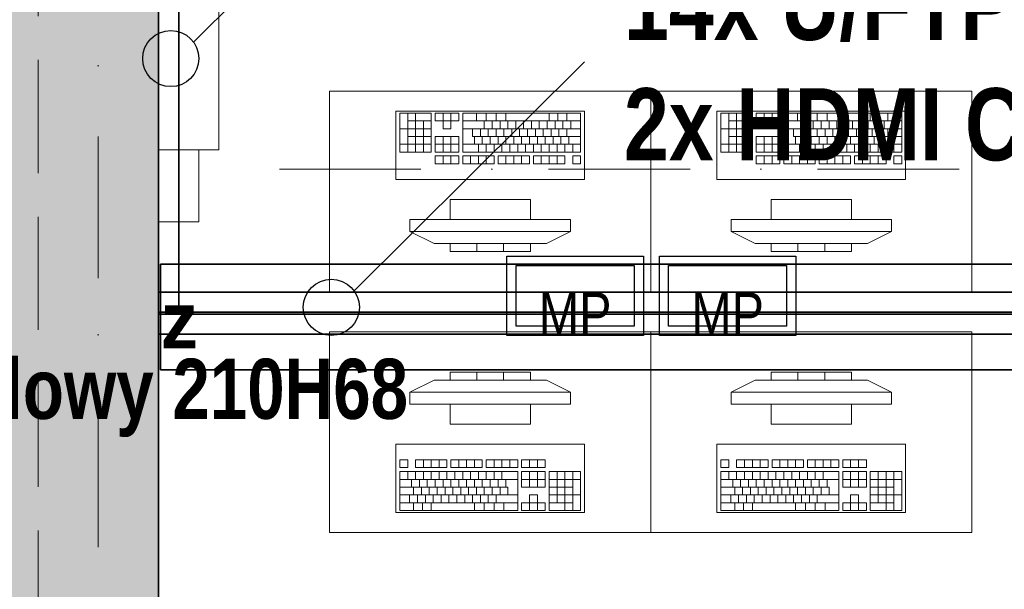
# Model space of a CAD drawing. Header units: millimetres. Extents: x 82175 to 237000, y 24756 to 471700.
# Tile 187 of 256: x 95274 to 97727, y 382323 to 383742. Entities that reach past the tile are written whole.
import ezdxf
from ezdxf.lldxf.tags import DXFTag

# ---------------------------------------------------------------- set-up
doc = ezdxf.new("R2010")
doc.units = ezdxf.units.MM
doc.linetypes.add('Krawędzie ukryte', pattern=[3.912222, 2.822222, -1.09])
doc.linetypes.add('Kropki i Kreski', pattern=[6.702778, 3.527778, -1.763889, 0, -1.411111])
for name, color, linetype, lineweight in [('!! kanał podpoaraperowy z gniazdami', 6, 'Continuous', 35), ('#_EL - opis', 7, 'Continuous', 20), ('\xa0♦elektryczne', 1, 'Continuous', 30), ('\xa0♦IT - opis', 3, 'SOLID', 30)]:
    doc.layers.add(name, color=color, linetype=linetype, lineweight=lineweight)
for name, color, linetype in [('#EL - Teletechnika', 3, 'Continuous'), ('2D - Ogólne', 8, 'Continuous'), ('2D - Rysunki i Obrazki', 8, 'Continuous'), ('Konstrukcja - Siatka mod', 8, 'Continuous'), ('Konstrukcja - Stropy', 8, 'Continuous'), ('Konstrukcja - Ściany zewnętrzne', 8, 'Continuous'), ('Wnętrze - Umeblowanie', 8, 'Continuous')]:
    doc.layers.add(name, color=color, linetype=linetype)
doc.styles.add('OP_100', font='ARIALN.TTF', dxfattribs={"width": 0.8, "height": 20})
doc.styles.get("Standard").update_dxf_attribs({"font": 'arial.ttf'})
doc.styles.add('STYL_AUTOMATYCZNY_11', font='txt')
tags = doc.linetypes.add('SOLID', pattern=[10, 10, 0]).pattern_tags.tags
tags[6:7] = [DXFTag(74, 4), DXFTag(75, 0), DXFTag(340, '0'), DXFTag(46, 0.0), DXFTag(50, 0.0), DXFTag(44, 0.0), DXFTag(45, 0.0)]
tags[4:5] = [DXFTag(74, 4), DXFTag(75, 0), DXFTag(340, '0'), DXFTag(46, 0.0), DXFTag(50, 0.0), DXFTag(44, 0.0), DXFTag(45, 0.0)]

# ---------------------------------------------------------------- blocks, each defined once
blk = doc.blocks.new('MP1')
at = {"layer": '#EL - Teletechnika', "color": 1, "lineweight": 30}
blk.add_lwpolyline([(170, 0), (-170, 0), (-170, 197.2), (170, 197.2)], close=True, dxfattribs=at)
at = {"layer": '#EL - Teletechnika', "color": 7, "lineweight": 30}
blk.add_lwpolyline([(147.2, 22.8), (-147.2, 22.8), (-147.2, 174.4), (147.2, 174.4)], close=True, dxfattribs=at)
at = {"layer": '#EL - Teletechnika', "color": 1, "insert": (0, 54.2), "char_height": 12.023, "attachment_point": 5, "line_spacing_factor": 0.4}
blk.add_mtext('\\fArial Narrow|b0|i0;{\\H8.7679950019x;\\A1;MP}\\A1;\\fTahoma|b1|i0|c238;\\P', dxfattribs=at)

msp = doc.modelspace()

# ---------------------------------------------------------------- hatches: boundary and pattern name
at = {"layer": 'Konstrukcja - Ściany zewnętrzne', "linetype": 'Continuous', "lineweight": 13}
msp.add_hatch(color=8, dxfattribs=at).paths.add_polyline_path([(95620, 373701), (95620, 386231), (95120, 386231), (95120, 373701)])

# ---------------------------------------------------------------- linework, layer by layer
at = {"layer": '!! kanał podpoaraperowy z gniazdami'}
for points in [[(95620.3, 384527.6), (95620.3, 383013.6), (95670.3, 383013.6), (95670.3, 384527.6)], [(101147.6, 383063.6), (95620.3, 383063.6), (95620.3, 383013.6), (101147.6, 383013.6)], [(101147.6, 383008.6), (95620.3, 383008.6), (95620.3, 382958.6), (101147.6, 382958.6)]]:
    msp.add_lwpolyline(points, close=True, dxfattribs=at)
at = {"layer": '2D - Ogólne', "color": 8, "linetype": 'Kropki i Kreski', "lineweight": 15, "ltscale": 100}
msp.add_line((95921.2, 383370.2), (100702.6, 383370.2), dxfattribs=at)
at = {"layer": '2D - Rysunki i Obrazki', "color": 8, "linetype": 'Continuous', "lineweight": 35, "ltscale": 100}
for p, q in [((101118.1, 383133.2), (95625.2, 383133.2)), ((95625.2, 383133.2), (95625.2, 382869.7)), ((95625.2, 382869.7), (101118.1, 382869.7))]:
    msp.add_line(p, q, dxfattribs=at)
at = {"layer": 'Konstrukcja - Siatka mod', "color": 8, "linetype": 'Kropki i Kreski', "lineweight": 13, "ltscale": 100}
msp.add_line((95470, 372372.2), (95470, 389337), dxfattribs=at)
at = {"layer": 'Konstrukcja - Stropy', "color": 8, "linetype": 'Continuous', "lineweight": 13, "ltscale": 100, "flags": 128}
msp.add_lwpolyline([(122160, 386231), (95620, 386231), (95620, 383629.8), (95620, 380812.4), (95620, 378499), (95620, 373751), (107140, 373751), (107140, 378801), (110440, 378801), (110440, 373751), (122160, 373751)], close=True, dxfattribs=at)
at = {"layer": 'Konstrukcja - Ściany zewnętrzne', "color": 8, "linetype": 'Krawędzie ukryte', "lineweight": 20, "ltscale": 100, "flags": 128}
for points in [[(95320, 386381), (95320, 373701)], [(95620, 373766), (95620, 386231)]]:
    msp.add_lwpolyline(points, dxfattribs=at)
at = {"layer": 'Konstrukcja - Ściany zewnętrzne', "color": 8, "linetype": 'Continuous', "lineweight": 35, "ltscale": 100, "flags": 128}
msp.add_lwpolyline([(95620, 373499), (95620, 386231)], dxfattribs=at)
at = {"layer": 'Wnętrze - Umeblowanie', "color": 8, "linetype": 'Continuous', "lineweight": 13, "ltscale": 100}
for p, q in [((96299.5, 383509.4), (96221.2, 383509.4)), ((96221.2, 383509.4), (96221.2, 383412.4)), ((96240.8, 383509.4), (96240.8, 383412.4)), ((96260.4, 383509.4), (96260.4, 383412.4)), ((96299.5, 383412.4), (96299.5, 383509.4)), ((96368.1, 383509.4), (96309.3, 383509.4)), ((96309.3, 383509.4), (96309.3, 383490)), ((96328.9, 383509.4), (96328.9, 383490)), ((96348.5, 383509.4), (96348.5, 383490)), ((96368.1, 383490), (96368.1, 383509.4)), ((96671.6, 383509.4), (96377.9, 383509.4)), ((96377.9, 383509.4), (96377.9, 383412.4)), ((96412.1, 383509.4), (96412.1, 383490)), ((96436.6, 383509.4), (96436.6, 383490)), ((96461.1, 383509.4), (96461.1, 383490)), ((96485.6, 383509.4), (96485.6, 383490)), ((96593.3, 383509.4), (96593.3, 383490)), ((96615.3, 383509.4), (96615.3, 383490)), ((96637.3, 383509.4), (96637.3, 383490)), ((96671.6, 383412.4), (96671.6, 383509.4)), ((97099.5, 383509.4), (97021.2, 383509.4)), ((97021.2, 383509.4), (97021.2, 383412.4)), ((97040.8, 383509.4), (97040.8, 383412.4)), ((97060.4, 383509.4), (97060.4, 383412.4)), ((97099.5, 383412.4), (97099.5, 383509.4)), ((97168.1, 383509.4), (97109.3, 383509.4)), ((97109.3, 383509.4), (97109.3, 383490)), ((97128.9, 383509.4), (97128.9, 383490)), ((97148.5, 383509.4), (97148.5, 383490)), ((97168.1, 383490), (97168.1, 383509.4)), ((97471.6, 383509.4), (97177.9, 383509.4)), ((97177.9, 383509.4), (97177.9, 383412.4)), ((97212.1, 383509.4), (97212.1, 383490)), ((97236.6, 383509.4), (97236.6, 383490)), ((97261.1, 383509.4), (97261.1, 383490)), ((97285.6, 383509.4), (97285.6, 383490)), ((97393.3, 383509.4), (97393.3, 383490)), ((97415.3, 383509.4), (97415.3, 383490)), ((97437.3, 383509.4), (97437.3, 383490)), ((97471.6, 383412.4), (97471.6, 383509.4)), ((96299.5, 383490), (96240.8, 383490)), ((96280, 383490), (96280, 383412.4)), ((96309.3, 383490), (96328.9, 383490)), ((96328.9, 383490), (96328.9, 383470.6)), ((96348.5, 383490), (96328.9, 383490)), ((96348.5, 383470.6), (96348.5, 383490)), ((96348.5, 383490), (96368.1, 383490)), ((96671.6, 383490), (96377.9, 383490)), ((96431.7, 383490), (96431.7, 383470.6)), ((96451.3, 383490), (96451.3, 383470.6)), ((96470.9, 383490), (96470.9, 383470.6)), ((96490.5, 383490), (96490.5, 383470.6)), ((96510.1, 383490), (96510.1, 383470.6)), ((96529.6, 383490), (96529.6, 383470.6)), ((96549.2, 383490), (96549.2, 383470.6)), ((96568.8, 383490), (96568.8, 383470.6)), ((96588.4, 383490), (96588.4, 383470.6)), ((96608, 383490), (96608, 383470.6)), ((96627.6, 383490), (96627.6, 383470.6)), ((96647.1, 383490), (96647.1, 383470.6)), ((97099.5, 383490), (97040.8, 383490)), ((97080, 383490), (97080, 383412.4)), ((97109.3, 383490), (97128.9, 383490)), ((97128.9, 383490), (97128.9, 383470.6)), ((97148.5, 383490), (97128.9, 383490)), ((97148.5, 383470.6), (97148.5, 383490)), ((97148.5, 383490), (97168.1, 383490)), ((97471.6, 383490), (97177.9, 383490)), ((97231.7, 383490), (97231.7, 383470.6)), ((97251.3, 383490), (97251.3, 383470.6)), ((97270.9, 383490), (97270.9, 383470.6)), ((97290.5, 383490), (97290.5, 383470.6)), ((97310.1, 383490), (97310.1, 383470.6)), ((97329.6, 383490), (97329.6, 383470.6)), ((97349.2, 383490), (97349.2, 383470.6)), ((97368.8, 383490), (97368.8, 383470.6)), ((97388.4, 383490), (97388.4, 383470.6)), ((97408, 383490), (97408, 383470.6)), ((97427.6, 383490), (97427.6, 383470.6)), ((97447.1, 383490), (97447.1, 383470.6)), ((96299.5, 383470.6), (96221.2, 383470.6)), ((96328.9, 383470.6), (96348.5, 383470.6)), ((96671.6, 383470.6), (96377.9, 383470.6)), ((96402.3, 383470.6), (96402.3, 383451.2)), ((96421.9, 383470.6), (96421.9, 383451.2)), ((96441.5, 383470.6), (96441.5, 383451.2)), ((96461.1, 383470.6), (96461.1, 383451.2)), ((96480.7, 383470.6), (96480.7, 383451.2)), ((96500.3, 383470.6), (96500.3, 383451.2)), ((96519.8, 383470.6), (96519.8, 383451.2)), ((96539.4, 383470.6), (96539.4, 383451.2)), ((96559, 383470.6), (96559, 383451.2)), ((96578.6, 383470.6), (96578.6, 383451.2)), ((96598.2, 383470.6), (96598.2, 383451.2)), ((96617.8, 383470.6), (96617.8, 383451.2)), ((96637.3, 383470.6), (96637.3, 383451.2)), ((97099.5, 383470.6), (97021.2, 383470.6)), ((97128.9, 383470.6), (97148.5, 383470.6)), ((97471.6, 383470.6), (97177.9, 383470.6)), ((97202.3, 383470.6), (97202.3, 383451.2)), ((97221.9, 383470.6), (97221.9, 383451.2)), ((97241.5, 383470.6), (97241.5, 383451.2)), ((97261.1, 383470.6), (97261.1, 383451.2)), ((97280.7, 383470.6), (97280.7, 383451.2)), ((97300.3, 383470.6), (97300.3, 383451.2)), ((97319.8, 383470.6), (97319.8, 383451.2)), ((97339.4, 383470.6), (97339.4, 383451.2)), ((97359, 383470.6), (97359, 383451.2)), ((97378.6, 383470.6), (97378.6, 383451.2)), ((97398.2, 383470.6), (97398.2, 383451.2)), ((97417.8, 383470.6), (97417.8, 383451.2)), ((97437.3, 383470.6), (97437.3, 383451.2)), ((96299.5, 383451.2), (96240.8, 383451.2)), ((96368.1, 383451.2), (96309.3, 383451.2)), ((96309.3, 383451.2), (96309.3, 383412.4)), ((96328.9, 383451.2), (96328.9, 383412.4)), ((96348.5, 383451.2), (96348.5, 383412.4)), ((96368.1, 383412.4), (96368.1, 383451.2)), ((96671.6, 383451.2), (96402.3, 383451.2)), ((96407.2, 383451.2), (96407.2, 383431.8)), ((96426.8, 383451.2), (96426.8, 383431.8)), ((96446.4, 383451.2), (96446.4, 383431.8)), ((96466, 383451.2), (96466, 383431.8)), ((96485.6, 383451.2), (96485.6, 383431.8)), ((96505.2, 383451.2), (96505.2, 383431.8)), ((96524.7, 383451.2), (96524.7, 383431.8)), ((96544.3, 383451.2), (96544.3, 383431.8)), ((96563.9, 383451.2), (96563.9, 383431.8)), ((96583.5, 383451.2), (96583.5, 383431.8)), ((96603.1, 383451.2), (96603.1, 383431.8)), ((96622.7, 383451.2), (96622.7, 383431.8)), ((96642.2, 383451.2), (96642.2, 383431.8)), ((97099.5, 383451.2), (97040.8, 383451.2)), ((97168.1, 383451.2), (97109.3, 383451.2)), ((97109.3, 383451.2), (97109.3, 383412.4)), ((97128.9, 383451.2), (97128.9, 383412.4)), ((97148.5, 383451.2), (97148.5, 383412.4)), ((97168.1, 383412.4), (97168.1, 383451.2)), ((97471.6, 383451.2), (97202.3, 383451.2)), ((97207.2, 383451.2), (97207.2, 383431.8)), ((97226.8, 383451.2), (97226.8, 383431.8)), ((97246.4, 383451.2), (97246.4, 383431.8)), ((97266, 383451.2), (97266, 383431.8)), ((97285.6, 383451.2), (97285.6, 383431.8)), ((97305.2, 383451.2), (97305.2, 383431.8)), ((97324.7, 383451.2), (97324.7, 383431.8)), ((97344.3, 383451.2), (97344.3, 383431.8)), ((97363.9, 383451.2), (97363.9, 383431.8)), ((97383.5, 383451.2), (97383.5, 383431.8)), ((97403.1, 383451.2), (97403.1, 383431.8)), ((97422.7, 383451.2), (97422.7, 383431.8)), ((97442.2, 383451.2), (97442.2, 383431.8)), ((96299.5, 383431.8), (96221.2, 383431.8)), ((96221.2, 383412.4), (96299.5, 383412.4)), ((96368.1, 383431.8), (96309.3, 383431.8)), ((96309.3, 383412.4), (96368.1, 383412.4)), ((96671.6, 383431.8), (96377.9, 383431.8)), ((96377.9, 383412.4), (96671.6, 383412.4)), ((96417, 383431.8), (96417, 383412.4)), ((96436.6, 383431.8), (96436.6, 383412.4)), ((96456.2, 383431.8), (96456.2, 383412.4)), ((96475.8, 383431.8), (96475.8, 383412.4)), ((96495.4, 383431.8), (96495.4, 383412.4)), ((96515, 383431.8), (96515, 383412.4)), ((96534.5, 383431.8), (96534.5, 383412.4)), ((96554.1, 383431.8), (96554.1, 383412.4)), ((96573.7, 383431.8), (96573.7, 383412.4)), ((96593.3, 383431.8), (96593.3, 383412.4)), ((96612.9, 383431.8), (96612.9, 383412.4)), ((96632.5, 383431.8), (96632.5, 383412.4)), ((96652, 383431.8), (96652, 383412.4)), ((97099.5, 383431.8), (97021.2, 383431.8)), ((97021.2, 383412.4), (97099.5, 383412.4)), ((97168.1, 383431.8), (97109.3, 383431.8)), ((97109.3, 383412.4), (97168.1, 383412.4)), ((97471.6, 383431.8), (97177.9, 383431.8)), ((97177.9, 383412.4), (97471.6, 383412.4)), ((97217, 383431.8), (97217, 383412.4)), ((97236.6, 383431.8), (97236.6, 383412.4)), ((97256.2, 383431.8), (97256.2, 383412.4)), ((97275.8, 383431.8), (97275.8, 383412.4)), ((97295.4, 383431.8), (97295.4, 383412.4)), ((97315, 383431.8), (97315, 383412.4)), ((97334.5, 383431.8), (97334.5, 383412.4)), ((97354.1, 383431.8), (97354.1, 383412.4)), ((97373.7, 383431.8), (97373.7, 383412.4)), ((97393.3, 383431.8), (97393.3, 383412.4)), ((97412.9, 383431.8), (97412.9, 383412.4)), ((97432.5, 383431.8), (97432.5, 383412.4)), ((97452, 383431.8), (97452, 383412.4)), ((96368.1, 383402.7), (96309.3, 383402.7)), ((96309.3, 383402.7), (96309.3, 383383.3)), ((96328.9, 383402.7), (96328.9, 383383.3)), ((96348.5, 383402.7), (96348.5, 383383.3)), ((96368.1, 383383.3), (96368.1, 383402.7)), ((96456.2, 383402.7), (96377.9, 383402.7)), ((96377.9, 383402.7), (96377.9, 383383.3)), ((96397.5, 383402.7), (96397.5, 383383.3)), ((96417, 383402.7), (96417, 383383.3)), ((96436.6, 383402.7), (96436.6, 383383.3)), ((96456.2, 383383.3), (96456.2, 383402.7)), ((96544.3, 383402.7), (96466, 383402.7)), ((96466, 383402.7), (96466, 383383.3)), ((96485.6, 383402.7), (96485.6, 383383.3)), ((96505.2, 383402.7), (96505.2, 383383.3)), ((96524.7, 383402.7), (96524.7, 383383.3)), ((96544.3, 383383.3), (96544.3, 383402.7)), ((96632.5, 383402.7), (96554.1, 383402.7)), ((96554.1, 383402.7), (96554.1, 383383.3)), ((96573.7, 383402.7), (96573.7, 383383.3)), ((96593.3, 383402.7), (96593.3, 383383.3)), ((96612.9, 383402.7), (96612.9, 383383.3)), ((96632.5, 383383.3), (96632.5, 383402.7)), ((96671.6, 383402.7), (96652, 383402.7)), ((96652, 383402.7), (96652, 383383.3)), ((96671.6, 383383.3), (96671.6, 383402.7)), ((97168.1, 383402.7), (97109.3, 383402.7)), ((97109.3, 383402.7), (97109.3, 383383.3)), ((97128.9, 383402.7), (97128.9, 383383.3)), ((97148.5, 383402.7), (97148.5, 383383.3)), ((97168.1, 383383.3), (97168.1, 383402.7)), ((97256.2, 383402.7), (97177.9, 383402.7)), ((97177.9, 383402.7), (97177.9, 383383.3)), ((97197.5, 383402.7), (97197.5, 383383.3)), ((97217, 383402.7), (97217, 383383.3)), ((97236.6, 383402.7), (97236.6, 383383.3)), ((97256.2, 383383.3), (97256.2, 383402.7)), ((97344.3, 383402.7), (97266, 383402.7)), ((97266, 383402.7), (97266, 383383.3)), ((97285.6, 383402.7), (97285.6, 383383.3)), ((97305.2, 383402.7), (97305.2, 383383.3)), ((97324.7, 383402.7), (97324.7, 383383.3)), ((97344.3, 383383.3), (97344.3, 383402.7)), ((97432.5, 383402.7), (97354.1, 383402.7)), ((97354.1, 383402.7), (97354.1, 383383.3)), ((97373.7, 383402.7), (97373.7, 383383.3)), ((97393.3, 383402.7), (97393.3, 383383.3)), ((97412.9, 383402.7), (97412.9, 383383.3)), ((97432.5, 383383.3), (97432.5, 383402.7)), ((97471.6, 383402.7), (97452, 383402.7)), ((97452, 383402.7), (97452, 383383.3)), ((97471.6, 383383.3), (97471.6, 383402.7)), ((96309.3, 383383.3), (96368.1, 383383.3)), ((96377.9, 383383.3), (96456.2, 383383.3)), ((96466, 383383.3), (96544.3, 383383.3)), ((96554.1, 383383.3), (96632.5, 383383.3)), ((96652, 383383.3), (96671.6, 383383.3)), ((97109.3, 383383.3), (97168.1, 383383.3)), ((97177.9, 383383.3), (97256.2, 383383.3)), ((97266, 383383.3), (97344.3, 383383.3)), ((97354.1, 383383.3), (97432.5, 383383.3)), ((97452, 383383.3), (97471.6, 383383.3)), ((96546.4, 383294.2), (96346.4, 383294.2)), ((96346.4, 383294.2), (96346.4, 383244.2)), ((96546.4, 383244.2), (96546.4, 383294.2)), ((97346.4, 383294.2), (97146.4, 383294.2)), ((97146.4, 383294.2), (97146.4, 383244.2)), ((97346.4, 383244.2), (97346.4, 383294.2)), ((96646.4, 383244.2), (96246.4, 383244.2)), ((96246.4, 383244.2), (96246.4, 383214.2)), ((96346.4, 383244.2), (96546.4, 383244.2)), ((96646.4, 383214.2), (96646.4, 383244.2)), ((97446.4, 383244.2), (97046.4, 383244.2)), ((97046.4, 383244.2), (97046.4, 383214.2)), ((97146.4, 383244.2), (97346.4, 383244.2)), ((97446.4, 383214.2), (97446.4, 383244.2)), ((96246.4, 383214.2), (96646.4, 383214.2)), ((96246.4, 383214.2), (96306.4, 383184.2)), ((96646.4, 383214.2), (96586.4, 383184.2)), ((97046.4, 383214.2), (97446.4, 383214.2)), ((97046.4, 383214.2), (97106.4, 383184.2)), ((97446.4, 383214.2), (97386.4, 383184.2)), ((96586.4, 383184.2), (96306.4, 383184.2)), ((96546.4, 383184.2), (96346.4, 383184.2)), ((96346.4, 383184.2), (96346.4, 383164.2)), ((96413.1, 383184.2), (96413.1, 383164.2)), ((96479.7, 383184.2), (96479.7, 383164.2)), ((96546.4, 383164.2), (96546.4, 383184.2)), ((97386.4, 383184.2), (97106.4, 383184.2)), ((97346.4, 383184.2), (97146.4, 383184.2)), ((97146.4, 383184.2), (97146.4, 383164.2)), ((97213.1, 383184.2), (97213.1, 383164.2)), ((97279.7, 383184.2), (97279.7, 383164.2)), ((97346.4, 383164.2), (97346.4, 383184.2)), ((96346.4, 383164.2), (96546.4, 383164.2)), ((97146.4, 383164.2), (97346.4, 383164.2)), ((96546.4, 382864.2), (96346.4, 382864.2)), ((96346.4, 382864.2), (96346.4, 382844.2)), ((96413.1, 382844.2), (96413.1, 382864.2)), ((96479.7, 382844.2), (96479.7, 382864.2)), ((96546.4, 382844.2), (96546.4, 382864.2)), ((97346.4, 382864.2), (97146.4, 382864.2)), ((97146.4, 382864.2), (97146.4, 382844.2)), ((97213.1, 382844.2), (97213.1, 382864.2)), ((97279.7, 382844.2), (97279.7, 382864.2)), ((97346.4, 382844.2), (97346.4, 382864.2)), ((96246.4, 382814.2), (96306.4, 382844.2)), ((96306.4, 382844.2), (96586.4, 382844.2)), ((96346.4, 382844.2), (96546.4, 382844.2)), ((96646.4, 382814.2), (96586.4, 382844.2)), ((97046.4, 382814.2), (97106.4, 382844.2)), ((97106.4, 382844.2), (97386.4, 382844.2)), ((97146.4, 382844.2), (97346.4, 382844.2)), ((97446.4, 382814.2), (97386.4, 382844.2)), ((96646.4, 382814.2), (96246.4, 382814.2)), ((96246.4, 382814.2), (96246.4, 382784.2)), ((96646.4, 382784.2), (96646.4, 382814.2)), ((97446.4, 382814.2), (97046.4, 382814.2)), ((97046.4, 382814.2), (97046.4, 382784.2)), ((97446.4, 382784.2), (97446.4, 382814.2)), ((96246.4, 382784.2), (96646.4, 382784.2)), ((96546.4, 382784.2), (96346.4, 382784.2)), ((96346.4, 382784.2), (96346.4, 382734.2)), ((96546.4, 382734.2), (96546.4, 382784.2)), ((97046.4, 382784.2), (97446.4, 382784.2)), ((97346.4, 382784.2), (97146.4, 382784.2)), ((97146.4, 382784.2), (97146.4, 382734.2)), ((97346.4, 382734.2), (97346.4, 382784.2)), ((96346.4, 382734.2), (96546.4, 382734.2)), ((97146.4, 382734.2), (97346.4, 382734.2)), ((96240.8, 382645.1), (96221.2, 382645.1)), ((96221.2, 382645.1), (96221.2, 382625.8)), ((96221.2, 382625.8), (96240.8, 382625.8)), ((96240.8, 382625.8), (96240.8, 382645.1)), ((96338.7, 382645.1), (96260.4, 382645.1)), ((96260.4, 382645.1), (96260.4, 382625.8)), ((96260.4, 382625.8), (96338.7, 382625.8)), ((96280, 382625.8), (96280, 382645.1)), ((96299.5, 382625.8), (96299.5, 382645.1)), ((96319.1, 382625.8), (96319.1, 382645.1)), ((96338.7, 382625.8), (96338.7, 382645.1)), ((96426.8, 382645.1), (96348.5, 382645.1)), ((96348.5, 382645.1), (96348.5, 382625.8)), ((96348.5, 382625.8), (96426.8, 382625.8)), ((96368.1, 382625.8), (96368.1, 382645.1)), ((96387.7, 382625.8), (96387.7, 382645.1)), ((96407.2, 382625.8), (96407.2, 382645.1)), ((96426.8, 382625.8), (96426.8, 382645.1)), ((96515, 382645.1), (96436.6, 382645.1)), ((96436.6, 382645.1), (96436.6, 382625.8)), ((96436.6, 382625.8), (96515, 382625.8)), ((96456.2, 382625.8), (96456.2, 382645.1)), ((96475.8, 382625.8), (96475.8, 382645.1)), ((96495.4, 382625.8), (96495.4, 382645.1)), ((96515, 382625.8), (96515, 382645.1)), ((96583.5, 382645.1), (96524.7, 382645.1)), ((96524.7, 382645.1), (96524.7, 382625.8)), ((96524.7, 382625.8), (96583.5, 382625.8)), ((96544.3, 382625.8), (96544.3, 382645.1)), ((96563.9, 382625.8), (96563.9, 382645.1)), ((96583.5, 382625.8), (96583.5, 382645.1)), ((97040.8, 382645.1), (97021.2, 382645.1)), ((97021.2, 382645.1), (97021.2, 382625.8)), ((97021.2, 382625.8), (97040.8, 382625.8)), ((97040.8, 382625.8), (97040.8, 382645.1)), ((97138.7, 382645.1), (97060.4, 382645.1)), ((97060.4, 382645.1), (97060.4, 382625.8)), ((97060.4, 382625.8), (97138.7, 382625.8)), ((97080, 382625.8), (97080, 382645.1)), ((97099.5, 382625.8), (97099.5, 382645.1)), ((97119.1, 382625.8), (97119.1, 382645.1)), ((97138.7, 382625.8), (97138.7, 382645.1)), ((97226.8, 382645.1), (97148.5, 382645.1)), ((97148.5, 382645.1), (97148.5, 382625.8)), ((97148.5, 382625.8), (97226.8, 382625.8)), ((97168.1, 382625.8), (97168.1, 382645.1)), ((97187.7, 382625.8), (97187.7, 382645.1)), ((97207.2, 382625.8), (97207.2, 382645.1)), ((97226.8, 382625.8), (97226.8, 382645.1)), ((97315, 382645.1), (97236.6, 382645.1)), ((97236.6, 382645.1), (97236.6, 382625.8)), ((97236.6, 382625.8), (97315, 382625.8)), ((97256.2, 382625.8), (97256.2, 382645.1)), ((97275.8, 382625.8), (97275.8, 382645.1)), ((97295.4, 382625.8), (97295.4, 382645.1)), ((97315, 382625.8), (97315, 382645.1)), ((97383.5, 382645.1), (97324.7, 382645.1)), ((97324.7, 382645.1), (97324.7, 382625.8)), ((97324.7, 382625.8), (97383.5, 382625.8)), ((97344.3, 382625.8), (97344.3, 382645.1)), ((97363.9, 382625.8), (97363.9, 382645.1)), ((97383.5, 382625.8), (97383.5, 382645.1)), ((96515, 382616.1), (96221.2, 382616.1)), ((96221.2, 382616.1), (96221.2, 382519.1)), ((96240.8, 382596.7), (96240.8, 382616.1)), ((96260.4, 382596.7), (96260.4, 382616.1)), ((96280, 382596.7), (96280, 382616.1)), ((96299.5, 382596.7), (96299.5, 382616.1)), ((96319.1, 382596.7), (96319.1, 382616.1)), ((96338.7, 382596.7), (96338.7, 382616.1)), ((96358.3, 382596.7), (96358.3, 382616.1)), ((96377.9, 382596.7), (96377.9, 382616.1)), ((96397.5, 382596.7), (96397.5, 382616.1)), ((96417, 382596.7), (96417, 382616.1)), ((96436.6, 382596.7), (96436.6, 382616.1)), ((96456.2, 382596.7), (96456.2, 382616.1)), ((96475.8, 382596.7), (96475.8, 382616.1)), ((96515, 382519.1), (96515, 382616.1)), ((96583.5, 382616.1), (96524.7, 382616.1)), ((96524.7, 382616.1), (96524.7, 382577.3)), ((96544.3, 382577.3), (96544.3, 382616.1)), ((96563.9, 382577.3), (96563.9, 382616.1)), ((96583.5, 382577.3), (96583.5, 382616.1)), ((96671.6, 382616.1), (96593.3, 382616.1)), ((96593.3, 382616.1), (96593.3, 382519.1)), ((96612.9, 382538.5), (96612.9, 382616.1)), ((96632.5, 382519.1), (96632.5, 382616.1)), ((96652, 382519.1), (96652, 382616.1)), ((96671.6, 382519.1), (96671.6, 382616.1)), ((97315, 382616.1), (97021.2, 382616.1)), ((97021.2, 382616.1), (97021.2, 382519.1)), ((97040.8, 382596.7), (97040.8, 382616.1)), ((97060.4, 382596.7), (97060.4, 382616.1)), ((97080, 382596.7), (97080, 382616.1)), ((97099.5, 382596.7), (97099.5, 382616.1)), ((97119.1, 382596.7), (97119.1, 382616.1)), ((97138.7, 382596.7), (97138.7, 382616.1)), ((97158.3, 382596.7), (97158.3, 382616.1)), ((97177.9, 382596.7), (97177.9, 382616.1)), ((97197.5, 382596.7), (97197.5, 382616.1)), ((97217, 382596.7), (97217, 382616.1)), ((97236.6, 382596.7), (97236.6, 382616.1)), ((97256.2, 382596.7), (97256.2, 382616.1)), ((97275.8, 382596.7), (97275.8, 382616.1)), ((97315, 382519.1), (97315, 382616.1)), ((97383.5, 382616.1), (97324.7, 382616.1)), ((97324.7, 382616.1), (97324.7, 382577.3)), ((97344.3, 382577.3), (97344.3, 382616.1)), ((97363.9, 382577.3), (97363.9, 382616.1)), ((97383.5, 382577.3), (97383.5, 382616.1)), ((97471.6, 382616.1), (97393.3, 382616.1)), ((97393.3, 382616.1), (97393.3, 382519.1)), ((97412.9, 382538.5), (97412.9, 382616.1)), ((97432.5, 382519.1), (97432.5, 382616.1)), ((97452, 382519.1), (97452, 382616.1)), ((97471.6, 382519.1), (97471.6, 382616.1)), ((96221.2, 382596.7), (96515, 382596.7)), ((96221.2, 382577.3), (96490.5, 382577.3)), ((96250.6, 382577.3), (96250.6, 382596.7)), ((96255.5, 382557.9), (96255.5, 382577.3)), ((96270.2, 382577.3), (96270.2, 382596.7)), ((96275.1, 382557.9), (96275.1, 382577.3)), ((96289.7, 382577.3), (96289.7, 382596.7)), ((96294.6, 382557.9), (96294.6, 382577.3)), ((96309.3, 382577.3), (96309.3, 382596.7)), ((96314.2, 382557.9), (96314.2, 382577.3)), ((96328.9, 382577.3), (96328.9, 382596.7)), ((96333.8, 382557.9), (96333.8, 382577.3)), ((96348.5, 382577.3), (96348.5, 382596.7)), ((96353.4, 382557.9), (96353.4, 382577.3)), ((96368.1, 382577.3), (96368.1, 382596.7)), ((96373, 382557.9), (96373, 382577.3)), ((96387.7, 382577.3), (96387.7, 382596.7)), ((96392.6, 382557.9), (96392.6, 382577.3)), ((96407.2, 382577.3), (96407.2, 382596.7)), ((96412.1, 382557.9), (96412.1, 382577.3)), ((96426.8, 382577.3), (96426.8, 382596.7)), ((96431.7, 382557.9), (96431.7, 382577.3)), ((96446.4, 382577.3), (96446.4, 382596.7)), ((96451.3, 382557.9), (96451.3, 382577.3)), ((96466, 382577.3), (96466, 382596.7)), ((96470.9, 382557.9), (96470.9, 382577.3)), ((96485.6, 382577.3), (96485.6, 382596.7)), ((96490.5, 382557.9), (96490.5, 382577.3)), ((96524.7, 382596.7), (96583.5, 382596.7)), ((96524.7, 382577.3), (96583.5, 382577.3)), ((96593.3, 382596.7), (96671.6, 382596.7)), ((96593.3, 382577.3), (96652, 382577.3)), ((97021.2, 382596.7), (97315, 382596.7)), ((97021.2, 382577.3), (97290.5, 382577.3)), ((97050.6, 382577.3), (97050.6, 382596.7)), ((97055.5, 382557.9), (97055.5, 382577.3)), ((97070.2, 382577.3), (97070.2, 382596.7)), ((97075.1, 382557.9), (97075.1, 382577.3)), ((97089.7, 382577.3), (97089.7, 382596.7)), ((97094.6, 382557.9), (97094.6, 382577.3)), ((97109.3, 382577.3), (97109.3, 382596.7)), ((97114.2, 382557.9), (97114.2, 382577.3)), ((97128.9, 382577.3), (97128.9, 382596.7)), ((97133.8, 382557.9), (97133.8, 382577.3)), ((97148.5, 382577.3), (97148.5, 382596.7)), ((97153.4, 382557.9), (97153.4, 382577.3)), ((97168.1, 382577.3), (97168.1, 382596.7)), ((97173, 382557.9), (97173, 382577.3)), ((97187.7, 382577.3), (97187.7, 382596.7)), ((97192.6, 382557.9), (97192.6, 382577.3)), ((97207.2, 382577.3), (97207.2, 382596.7)), ((97212.1, 382557.9), (97212.1, 382577.3)), ((97226.8, 382577.3), (97226.8, 382596.7)), ((97231.7, 382557.9), (97231.7, 382577.3)), ((97246.4, 382577.3), (97246.4, 382596.7)), ((97251.3, 382557.9), (97251.3, 382577.3)), ((97266, 382577.3), (97266, 382596.7)), ((97270.9, 382557.9), (97270.9, 382577.3)), ((97285.6, 382577.3), (97285.6, 382596.7)), ((97290.5, 382557.9), (97290.5, 382577.3)), ((97324.7, 382596.7), (97383.5, 382596.7)), ((97324.7, 382577.3), (97383.5, 382577.3)), ((97393.3, 382596.7), (97471.6, 382596.7)), ((97393.3, 382577.3), (97452, 382577.3)), ((96221.2, 382557.9), (96515, 382557.9)), ((96245.7, 382538.5), (96245.7, 382557.9)), ((96265.3, 382538.5), (96265.3, 382557.9)), ((96284.8, 382538.5), (96284.8, 382557.9)), ((96304.4, 382538.5), (96304.4, 382557.9)), ((96324, 382538.5), (96324, 382557.9)), ((96343.6, 382538.5), (96343.6, 382557.9)), ((96363.2, 382538.5), (96363.2, 382557.9)), ((96382.8, 382538.5), (96382.8, 382557.9)), ((96402.3, 382538.5), (96402.3, 382557.9)), ((96421.9, 382538.5), (96421.9, 382557.9)), ((96441.5, 382538.5), (96441.5, 382557.9)), ((96461.1, 382538.5), (96461.1, 382557.9)), ((96563.9, 382557.9), (96544.3, 382557.9)), ((96544.3, 382557.9), (96544.3, 382538.5)), ((96563.9, 382538.5), (96563.9, 382557.9)), ((96593.3, 382557.9), (96671.6, 382557.9)), ((97021.2, 382557.9), (97315, 382557.9)), ((97045.7, 382538.5), (97045.7, 382557.9)), ((97065.3, 382538.5), (97065.3, 382557.9)), ((97084.8, 382538.5), (97084.8, 382557.9)), ((97104.4, 382538.5), (97104.4, 382557.9)), ((97124, 382538.5), (97124, 382557.9)), ((97143.6, 382538.5), (97143.6, 382557.9)), ((97163.2, 382538.5), (97163.2, 382557.9)), ((97182.8, 382538.5), (97182.8, 382557.9)), ((97202.3, 382538.5), (97202.3, 382557.9)), ((97221.9, 382538.5), (97221.9, 382557.9)), ((97241.5, 382538.5), (97241.5, 382557.9)), ((97261.1, 382538.5), (97261.1, 382557.9)), ((97363.9, 382557.9), (97344.3, 382557.9)), ((97344.3, 382557.9), (97344.3, 382538.5)), ((97363.9, 382538.5), (97363.9, 382557.9)), ((97393.3, 382557.9), (97471.6, 382557.9)), ((96221.2, 382538.5), (96515, 382538.5)), ((96255.5, 382519.1), (96255.5, 382538.5)), ((96277.5, 382519.1), (96277.5, 382538.5)), ((96299.5, 382519.1), (96299.5, 382538.5)), ((96407.2, 382519.1), (96407.2, 382538.5)), ((96431.7, 382519.1), (96431.7, 382538.5)), ((96456.2, 382519.1), (96456.2, 382538.5)), ((96480.7, 382519.1), (96480.7, 382538.5)), ((96544.3, 382538.5), (96524.7, 382538.5)), ((96524.7, 382538.5), (96524.7, 382519.1)), ((96544.3, 382519.1), (96544.3, 382538.5)), ((96544.3, 382538.5), (96563.9, 382538.5)), ((96583.5, 382538.5), (96563.9, 382538.5)), ((96563.9, 382519.1), (96563.9, 382538.5)), ((96583.5, 382519.1), (96583.5, 382538.5)), ((96593.3, 382538.5), (96652, 382538.5)), ((97021.2, 382538.5), (97315, 382538.5)), ((97055.5, 382519.1), (97055.5, 382538.5)), ((97077.5, 382519.1), (97077.5, 382538.5)), ((97099.5, 382519.1), (97099.5, 382538.5)), ((97207.2, 382519.1), (97207.2, 382538.5)), ((97231.7, 382519.1), (97231.7, 382538.5)), ((97256.2, 382519.1), (97256.2, 382538.5)), ((97280.7, 382519.1), (97280.7, 382538.5)), ((97344.3, 382538.5), (97324.7, 382538.5)), ((97324.7, 382538.5), (97324.7, 382519.1)), ((97344.3, 382519.1), (97344.3, 382538.5)), ((97344.3, 382538.5), (97363.9, 382538.5)), ((97383.5, 382538.5), (97363.9, 382538.5)), ((97363.9, 382519.1), (97363.9, 382538.5)), ((97383.5, 382519.1), (97383.5, 382538.5)), ((97393.3, 382538.5), (97452, 382538.5)), ((96221.2, 382519.1), (96515, 382519.1)), ((96524.7, 382519.1), (96583.5, 382519.1)), ((96593.3, 382519.1), (96671.6, 382519.1)), ((97021.2, 382519.1), (97315, 382519.1)), ((97324.7, 382519.1), (97383.5, 382519.1)), ((97393.3, 382519.1), (97471.6, 382519.1))]:
    msp.add_line(p, q, dxfattribs=at)
at = {"layer": 'Wnętrze - Umeblowanie', "color": 8, "linetype": 'Continuous', "lineweight": 13, "ltscale": 100, "flags": 128}
for points in [[(95770.2, 383418.4), (95770.2, 385348.4), (95620.2, 385348.4), (95620.2, 383418.4)], [(96046.4, 383064.2), (96846.4, 383064.2), (96846.4, 383564.2), (96046.4, 383564.2)], [(96846.4, 383064.2), (97646.4, 383064.2), (97646.4, 383564.2), (96846.4, 383564.2)], [(96681.4, 383344.2), (96681.4, 383514.2), (96211.4, 383514.2), (96211.4, 383344.2)], [(97481.4, 383344.2), (97481.4, 383514.2), (97011.4, 383514.2), (97011.4, 383344.2)], [(95620.2, 383418.4), (95620.2, 383238.4), (95720.2, 383238.4), (95720.2, 383418.4)], [(96046.4, 382964.2), (96846.4, 382964.2), (96846.4, 382464.2), (96046.4, 382464.2)], [(96846.4, 382964.2), (97646.4, 382964.2), (97646.4, 382464.2), (96846.4, 382464.2)], [(96211.4, 382684.2), (96211.4, 382514.2), (96681.4, 382514.2), (96681.4, 382684.2)], [(97011.4, 382684.2), (97011.4, 382514.2), (97481.4, 382514.2), (97481.4, 382684.2)]]:
    msp.add_lwpolyline(points, close=True, dxfattribs=at)
at = {"layer": '\xa0♦IT - opis', "color": 7, "linetype": 'Continuous', "lineweight": 0}
for p, q in [((96281.3, 384257.1), (95707.3, 383686.6)), ((96681.3, 383637.1), (96107.3, 383066.6))]:
    msp.add_line(p, q, dxfattribs=at)
at = {"layer": '\xa0♦IT - opis', "color": 7}
for centre in [(95650.6, 383645.5), (96050.6, 383025.5)]:
    msp.add_circle(centre, 70, dxfattribs=at)

# ---------------------------------------------------------------- block references
at = {"layer": '\xa0♦elektryczne'}
for p in [(96658, 382955.5), (97037.8, 382955.5)]:
    msp.add_blockref('MP1', p, dxfattribs=at)

# ---------------------------------------------------------------- texts
at = {"layer": '#_EL - opis', "insert": (93428, 382897.3), "char_height": 150, "width": 13225.251, "attachment_point": 1, "style": 'OP_100'}
msp.add_mtext('\\fArial|b1|i0|c238|p34;2x kanał kablowy metalowy 210H68', dxfattribs=at)
at = {"layer": '2D - Rysunki i Obrazki', "color": 8, "linetype": 'Continuous', "lineweight": 35, "insert": (95625.2, 382923.2), "char_height": 140, "attachment_point": 7, "style": 'STYL_AUTOMATYCZNY_11'}
msp.add_mtext('\\A1;{\\pql;\\fF1|b1|i0|c0|p0;\\W1.000000;z}', dxfattribs=at)
at = {"layer": '\xa0♦IT - opis', "insert": (96779.5, 384171.8), "char_height": 180, "width": 3733.991, "attachment_point": 1, "style": 'OP_100'}
msp.add_mtext('\\C7;\\fArial|b1|i0|c238|p34;\\P14x U/FTP\\P2x HDMI CL3\\P', dxfattribs=at)

doc.saveas('drawing.dxf')
